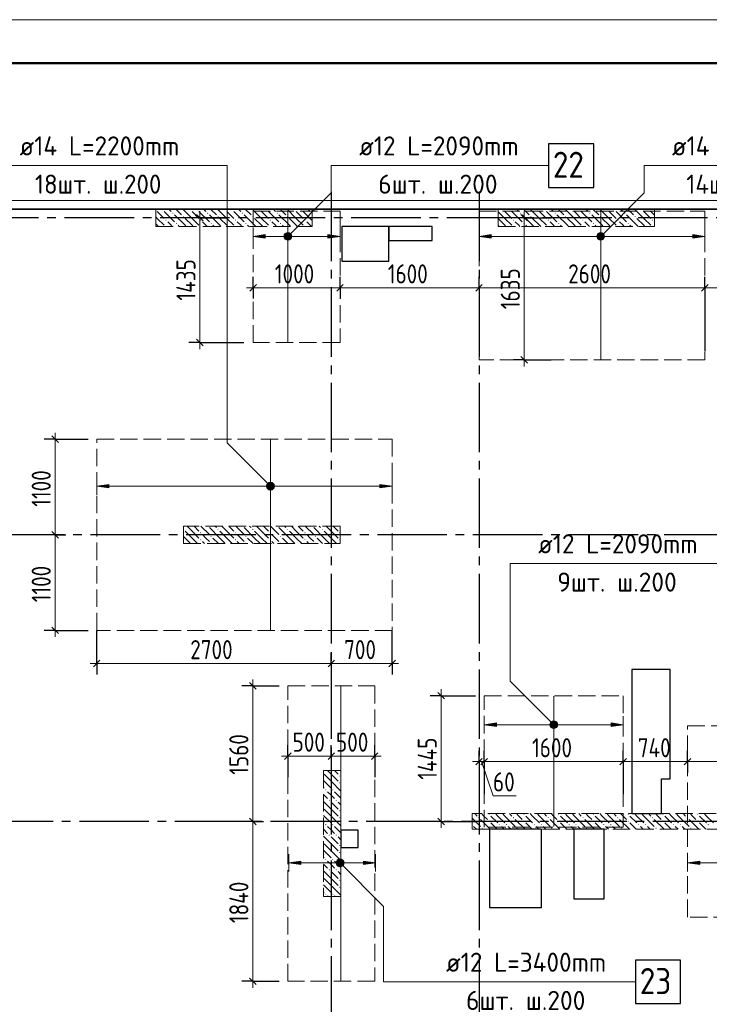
# Model space of a CAD drawing. Header units: millimetres. Extents: x 0 to 43617, y 0 to 59400.
# Tile 27 of 29: x 11037 to 18974, y 48065 to 59400. Entities that reach past the tile are written whole.
import ezdxf

# ---------------------------------------------------------------- set-up
doc = ezdxf.new("R2010")
doc.units = ezdxf.units.MM
doc.linetypes.add('______2', pattern=[270, 200, -70])
doc.linetypes.add('______5', pattern=[1100, 800, -100, 100, -100])
for name, color, linetype, lineweight in [('Standard', 7, 'Continuous', 25), ('ДОП Верх по Х', 7, 'Continuous', 25), ('ЖБ Пилон', 180, 'Continuous', 25), ('Оси', 40, '______5', 18), ('Позиционная метка номер позиции', 7, 'Continuous', 13), ('Примечания', 7, 'Continuous', 25)]:
    doc.layers.add(name, color=color, linetype=linetype, lineweight=lineweight)
doc.layers.add('ЖБ Перекрытие верхний уровень', color=7, linetype='Continuous', lineweight=25, true_color=0xe0e0ff)
doc.layers.add('ЖБ Стена верхний уровень', color=7, linetype='Continuous', lineweight=25, true_color=0x006e00)
doc.styles.add('GOST 2.304-81', font='txt')
doc.styles.add('ISOCPEUR', font='txt')

msp = doc.modelspace()

# ---------------------------------------------------------------- hatches: boundary and pattern name
at = {"layer": 'ДОП Верх по Х', "linetype": 'Continuous', "lineweight": 13, "transparency": 33554687}
for points in [[(13864, 56886), (13724, 56906), (13864, 56926)], [(16464, 56886), (16324, 56906), (16464, 56926)], [(12064, 54010), (11924, 54030), (12064, 54050)], [(16524, 51264), (16384, 51284), (16524, 51304)], [(14274, 49673), (14134, 49693), (14274, 49713)], [(18864, 49673), (18724, 49693), (18864, 49713)]]:
    msp.add_hatch(color=7, dxfattribs=at).paths.add_polyline_path(points, flags=16)
for points in [[(14092, 56888), (14092, 56925), (14086, 56906)], [(14092, 56925), (14105, 56874), (14105, 56939)], [(14092, 56925), (14092, 56888), (14105, 56874)], [(14105, 56939), (14124, 56869), (14124, 56944)], [(14105, 56939), (14105, 56874), (14124, 56869)], [(14124, 56944), (14124, 56869), (14143, 56874)], [(14124, 56944), (14143, 56874), (14143, 56939)], [(14143, 56939), (14143, 56874), (14156, 56888)], [(14143, 56939), (14156, 56888), (14156, 56925)], [(14156, 56925), (14156, 56888), (14161, 56906)], [(14584, 56886), (14724, 56906), (14584, 56926)], [(17692, 56888), (17692, 56925), (17686, 56906)], [(17692, 56925), (17705, 56874), (17705, 56939)], [(17692, 56925), (17692, 56888), (17705, 56874)], [(17705, 56939), (17724, 56869), (17724, 56944)], [(17705, 56939), (17705, 56874), (17724, 56869)], [(17724, 56944), (17724, 56869), (17743, 56874)], [(17724, 56944), (17743, 56874), (17743, 56939)], [(17743, 56939), (17743, 56874), (17756, 56888)], [(17743, 56939), (17756, 56888), (17756, 56925)], [(17756, 56925), (17756, 56888), (17761, 56906)], [(18784, 56886), (18924, 56906), (18784, 56926)], [(13905, 54062), (13924, 53993), (13924, 54068)], [(13924, 54068), (13924, 53993), (13943, 53998)], [(13924, 54068), (13943, 53998), (13943, 54062)], [(13892, 54011), (13892, 54049), (13886, 54030)], [(13892, 54049), (13905, 53998), (13905, 54062)], [(13892, 54049), (13892, 54011), (13905, 53998)], [(13905, 54062), (13905, 53998), (13924, 53993)], [(13943, 54062), (13943, 53998), (13956, 54011)], [(13943, 54062), (13956, 54011), (13956, 54049)], [(13956, 54049), (13956, 54011), (13961, 54030)], [(15184, 54010), (15324, 54030), (15184, 54050)], [(17152, 51265), (17152, 51303), (17146, 51284)], [(17152, 51303), (17165, 51252), (17165, 51316)], [(17152, 51303), (17152, 51265), (17165, 51252)], [(17165, 51316), (17184, 51247), (17184, 51322)], [(17165, 51316), (17165, 51252), (17184, 51247)], [(17184, 51322), (17184, 51247), (17203, 51252)], [(17184, 51322), (17203, 51252), (17203, 51316)], [(17203, 51316), (17203, 51252), (17216, 51265)], [(17203, 51316), (17216, 51265), (17216, 51303)], [(17216, 51303), (17216, 51265), (17221, 51284)], [(17844, 51264), (17984, 51284), (17844, 51304)], [(14702, 49675), (14702, 49712), (14696, 49693)], [(14702, 49712), (14715, 49661), (14715, 49726)], [(14702, 49712), (14702, 49675), (14715, 49661)], [(14715, 49726), (14734, 49656), (14734, 49731)], [(14715, 49726), (14715, 49661), (14734, 49656)], [(14734, 49731), (14734, 49656), (14753, 49661)], [(14734, 49731), (14753, 49661), (14753, 49726)], [(14753, 49726), (14753, 49661), (14766, 49675)], [(14753, 49726), (14766, 49675), (14766, 49712)], [(14766, 49712), (14766, 49675), (14771, 49693)], [(14994, 49673), (15134, 49693), (14994, 49713)]]:
    msp.add_hatch(color=7, dxfattribs=at).paths.add_polyline_path(points)
at = {"layer": 'ЖБ Пилон', "linetype": 'Continuous', "lineweight": 18, "transparency": 33554687}
for points in [[(12604, 57217), (12607, 57213), (12604, 57210)], [(12674, 57213), (12681, 57220), (12687, 57213), (12681, 57207)], [(12794, 57173), (12801, 57180), (12807, 57173), (12801, 57167)], [(12914, 57133), (12921, 57140), (12927, 57133), (12921, 57127)], [(12994, 57213), (13001, 57220), (13007, 57213), (13001, 57207)], [(13074, 57213), (13081, 57220), (13087, 57213), (13081, 57207)], [(13194, 57173), (13201, 57180), (13207, 57173), (13201, 57167)], [(13314, 57133), (13321, 57140), (13327, 57133), (13321, 57127)], [(13394, 57213), (13401, 57220), (13407, 57213), (13401, 57207)], [(13474, 57213), (13481, 57220), (13487, 57213), (13481, 57207)], [(13594, 57173), (13601, 57180), (13607, 57173), (13601, 57167)], [(13714, 57133), (13721, 57140), (13727, 57133), (13721, 57127)], [(13794, 57213), (13801, 57220), (13807, 57213), (13801, 57207)], [(13874, 57213), (13881, 57220), (13887, 57213), (13881, 57207)], [(13994, 57173), (14001, 57180), (14007, 57173), (14001, 57167)], [(14114, 57133), (14121, 57140), (14127, 57133), (14121, 57127)], [(14194, 57213), (14201, 57220), (14207, 57213), (14201, 57207)], [(14274, 57213), (14281, 57220), (14287, 57213), (14281, 57207)], [(14394, 57173), (14401, 57180), (14404, 57177), (14404, 57170), (14401, 57167)], [(16594, 57213), (16601, 57220), (16607, 57213), (16601, 57207)], [(16674, 57213), (16681, 57220), (16687, 57213), (16681, 57207)], [(16794, 57173), (16801, 57180), (16807, 57173), (16801, 57167)], [(16914, 57133), (16921, 57140), (16927, 57133), (16921, 57127)], [(16994, 57213), (17001, 57220), (17007, 57213), (17001, 57207)], [(17074, 57213), (17081, 57220), (17087, 57213), (17081, 57207)], [(17194, 57173), (17201, 57180), (17207, 57173), (17201, 57167)], [(17314, 57133), (17321, 57140), (17327, 57133), (17321, 57127)], [(17394, 57213), (17401, 57220), (17407, 57213), (17401, 57207)], [(17474, 57213), (17481, 57220), (17487, 57213), (17481, 57207)], [(17594, 57173), (17601, 57180), (17607, 57173), (17601, 57167)], [(17714, 57133), (17721, 57140), (17727, 57133), (17721, 57127)], [(17794, 57213), (17801, 57220), (17807, 57213), (17801, 57207)], [(17874, 57213), (17881, 57220), (17887, 57213), (17881, 57207)], [(17994, 57173), (18001, 57180), (18007, 57173), (18001, 57167)], [(18114, 57133), (18121, 57140), (18127, 57133), (18121, 57127)], [(18194, 57213), (18201, 57220), (18207, 57213), (18201, 57207)], [(18274, 57213), (18281, 57220), (18287, 57213), (18281, 57207)], [(12714, 57093), (12721, 57100), (12727, 57093), (12721, 57087)], [(12834, 57053), (12841, 57060), (12847, 57053), (12841, 57047)], [(13114, 57093), (13121, 57100), (13127, 57093), (13121, 57087)], [(13234, 57053), (13241, 57060), (13247, 57053), (13241, 57047)], [(13514, 57093), (13521, 57100), (13527, 57093), (13521, 57087)], [(13634, 57053), (13641, 57060), (13647, 57053), (13641, 57047)], [(13914, 57093), (13921, 57100), (13927, 57093), (13921, 57087)], [(14034, 57053), (14041, 57060), (14047, 57053), (14041, 57047)], [(14314, 57093), (14321, 57100), (14327, 57093), (14321, 57087)], [(16714, 57093), (16721, 57100), (16727, 57093), (16721, 57087)], [(16834, 57053), (16841, 57060), (16847, 57053), (16841, 57047)], [(17114, 57093), (17121, 57100), (17127, 57093), (17121, 57087)], [(17234, 57053), (17241, 57060), (17247, 57053), (17241, 57047)], [(17514, 57093), (17521, 57100), (17527, 57093), (17521, 57087)], [(17634, 57053), (17641, 57060), (17647, 57053), (17641, 57047)], [(17914, 57093), (17921, 57100), (17927, 57093), (17921, 57087)], [(18034, 57053), (18041, 57060), (18047, 57053), (18041, 57047)], [(18314, 57093), (18321, 57100), (18327, 57093), (18321, 57087)], [(12924, 53537), (12927, 53533), (12924, 53530)], [(13204, 53570), (13201, 53567), (13198, 53570)], [(13314, 53533), (13321, 53540), (13327, 53533), (13321, 53527)], [(13604, 53570), (13601, 53567), (13598, 53570)], [(13714, 53533), (13721, 53540), (13727, 53533), (13721, 53527)], [(14004, 53570), (14001, 53567), (13998, 53570)], [(14114, 53533), (14121, 53540), (14127, 53533), (14121, 53527)], [(14404, 53570), (14401, 53567), (14398, 53570)], [(14514, 53533), (14521, 53540), (14527, 53533), (14521, 53527)], [(13114, 53493), (13121, 53500), (13127, 53493), (13121, 53487)], [(13114, 53413), (13121, 53420), (13127, 53413), (13121, 53407)], [(13234, 53453), (13241, 53460), (13247, 53453), (13241, 53447)], [(13514, 53493), (13521, 53500), (13527, 53493), (13521, 53487)], [(13514, 53413), (13521, 53420), (13527, 53413), (13521, 53407)], [(13634, 53453), (13641, 53460), (13647, 53453), (13641, 53447)], [(13914, 53493), (13921, 53500), (13927, 53493), (13921, 53487)], [(13914, 53413), (13921, 53420), (13927, 53413), (13921, 53407)], [(14034, 53453), (14041, 53460), (14047, 53453), (14041, 53447)], [(14314, 53493), (14321, 53500), (14327, 53493), (14321, 53487)], [(14314, 53413), (14321, 53420), (14327, 53413), (14321, 53407)], [(14434, 53453), (14441, 53460), (14447, 53453), (14441, 53447)], [(14714, 53493), (14721, 53500), (14724, 53497), (14724, 53490), (14721, 53487)], [(14714, 53413), (14721, 53420), (14724, 53417), (14724, 53410), (14721, 53407)], [(13234, 53373), (13241, 53380), (13247, 53373), (13244, 53370), (13238, 53370)], [(13634, 53373), (13641, 53380), (13647, 53373), (13644, 53370), (13638, 53370)], [(14034, 53373), (14041, 53380), (14047, 53373), (14044, 53370), (14038, 53370)], [(14434, 53373), (14441, 53380), (14447, 53373), (14444, 53370), (14438, 53370)], [(14714, 50693), (14721, 50700), (14727, 50693), (14721, 50687)], [(14714, 50613), (14721, 50620), (14727, 50613), (14721, 50607)], [(14554, 50533), (14561, 50540), (14567, 50533), (14561, 50527)], [(14634, 50533), (14641, 50540), (14647, 50533), (14641, 50527)], [(14594, 50413), (14601, 50420), (14607, 50413), (14601, 50407)], [(14674, 50413), (14681, 50420), (14687, 50413), (14681, 50407)], [(14714, 50293), (14721, 50300), (14727, 50293), (14721, 50287)], [(14714, 50213), (14721, 50220), (14727, 50213), (14721, 50207)], [(14554, 50133), (14561, 50140), (14567, 50133), (14561, 50127)], [(14634, 50133), (14641, 50140), (14647, 50133), (14641, 50127)], [(14594, 50013), (14601, 50020), (14607, 50013), (14601, 50007)], [(14674, 50013), (14681, 50020), (14687, 50013), (14681, 50007)], [(14714, 49893), (14721, 49900), (14727, 49893), (14721, 49887)], [(14714, 49813), (14721, 49820), (14727, 49813), (14721, 49807)], [(14554, 49733), (14561, 49740), (14567, 49733), (14561, 49727)], [(14634, 49733), (14641, 49740), (14647, 49733), (14641, 49727)], [(14594, 49613), (14601, 49620), (14607, 49613), (14601, 49607)], [(14674, 49613), (14681, 49620), (14687, 49613), (14681, 49607)], [(14714, 49493), (14721, 49500), (14727, 49493), (14721, 49487)], [(14714, 49413), (14721, 49420), (14727, 49413), (14721, 49407)], [(14554, 49333), (14561, 49340), (14567, 49333), (14561, 49327)], [(14634, 49333), (14641, 49340), (14647, 49333), (14641, 49327)]]:
    msp.add_hatch(color=7, dxfattribs=at).paths.add_polyline_path(points, flags=16)
at = {"layer": 'ЖБ Стена верхний уровень', "linetype": 'Continuous', "lineweight": 18, "transparency": 33554687}
for points in [[(16314, 50213), (16321, 50220), (16327, 50213), (16321, 50207)], [(16434, 50253), (16441, 50260), (16447, 50253), (16441, 50247)], [(16714, 50213), (16721, 50220), (16727, 50213), (16721, 50207)], [(16834, 50253), (16841, 50260), (16847, 50253), (16841, 50247)], [(17114, 50213), (17121, 50220), (17127, 50213), (17121, 50207)], [(17234, 50253), (17241, 50260), (17247, 50253), (17241, 50247)], [(17514, 50213), (17521, 50220), (17527, 50213), (17521, 50207)], [(17634, 50253), (17641, 50260), (17647, 50253), (17641, 50247)], [(17914, 50213), (17921, 50220), (17927, 50213), (17921, 50207)], [(18034, 50253), (18041, 50260), (18047, 50253), (18041, 50247)], [(18314, 50213), (18321, 50220), (18327, 50213), (18321, 50207)], [(18434, 50253), (18441, 50260), (18447, 50253), (18441, 50247)], [(18714, 50213), (18721, 50220), (18727, 50213), (18721, 50207)], [(18834, 50253), (18841, 50260), (18847, 50253), (18841, 50247)], [(16244, 50137), (16247, 50133), (16244, 50130)], [(16354, 50093), (16361, 50100), (16367, 50093), (16361, 50087)], [(16434, 50173), (16441, 50180), (16447, 50173), (16441, 50167)], [(16554, 50133), (16561, 50140), (16567, 50133), (16561, 50127)], [(16634, 50133), (16641, 50140), (16647, 50133), (16641, 50127)], [(16754, 50093), (16761, 50100), (16767, 50093), (16761, 50087)], [(16834, 50173), (16841, 50180), (16847, 50173), (16841, 50167)], [(16954, 50133), (16961, 50140), (16967, 50133), (16961, 50127)], [(17034, 50133), (17041, 50140), (17047, 50133), (17041, 50127)], [(17154, 50093), (17161, 50100), (17167, 50093), (17161, 50087)], [(17234, 50173), (17241, 50180), (17247, 50173), (17241, 50167)], [(17354, 50133), (17361, 50140), (17367, 50133), (17361, 50127)], [(17434, 50133), (17441, 50140), (17447, 50133), (17441, 50127)], [(17554, 50093), (17561, 50100), (17567, 50093), (17561, 50087)], [(17634, 50173), (17641, 50180), (17647, 50173), (17641, 50167)], [(17754, 50133), (17761, 50140), (17767, 50133), (17761, 50127)], [(17834, 50133), (17841, 50140), (17847, 50133), (17841, 50127)], [(17954, 50093), (17961, 50100), (17967, 50093), (17961, 50087)], [(18034, 50173), (18041, 50180), (18047, 50173), (18041, 50167)], [(18154, 50133), (18161, 50140), (18167, 50133), (18161, 50127)], [(18234, 50133), (18241, 50140), (18247, 50133), (18241, 50127)], [(18354, 50093), (18361, 50100), (18367, 50093), (18361, 50087)], [(18434, 50173), (18441, 50180), (18447, 50173), (18441, 50167)], [(18554, 50133), (18561, 50140), (18567, 50133), (18561, 50127)], [(18634, 50133), (18641, 50140), (18647, 50133), (18641, 50127)], [(18754, 50093), (18761, 50100), (18767, 50093), (18761, 50087)], [(18834, 50173), (18841, 50180), (18847, 50173), (18841, 50167)], [(18954, 50133), (18961, 50140), (18967, 50133), (18961, 50127)]]:
    msp.add_hatch(color=7, dxfattribs=at).paths.add_polyline_path(points, flags=16)
at = {"layer": 'Позиционная метка номер позиции', "linetype": 'Continuous', "lineweight": 13, "transparency": 33554687}
for points in [[(14081, 56918), (14156, 56875), (14092, 56938)], [(14081, 56895), (14135, 56863), (14081, 56918)], [(14081, 56918), (14135, 56863), (14156, 56875)], [(14092, 56938), (14167, 56895), (14113, 56950)], [(14092, 56938), (14156, 56875), (14167, 56895)], [(14113, 56950), (14167, 56895), (14167, 56918)], [(14113, 56950), (14167, 56918), (14135, 56950)], [(14135, 56950), (14167, 56918), (14156, 56938)], [(17681, 56918), (17756, 56875), (17692, 56938)], [(17681, 56895), (17735, 56863), (17681, 56918)], [(17681, 56918), (17735, 56863), (17756, 56875)], [(17692, 56938), (17767, 56895), (17713, 56950)], [(17692, 56938), (17756, 56875), (17767, 56895)], [(17713, 56950), (17767, 56895), (17767, 56918)], [(17713, 56950), (17767, 56918), (17735, 56950)], [(17735, 56950), (17767, 56918), (17756, 56938)], [(14113, 56863), (14081, 56895), (14092, 56875)], [(14081, 56895), (14113, 56863), (14135, 56863)], [(17713, 56863), (17681, 56895), (17692, 56875)], [(17681, 56895), (17713, 56863), (17735, 56863)], [(13892, 53998), (13935, 54073), (13881, 54019)], [(13881, 54019), (13935, 54073), (13913, 54073)], [(13881, 54019), (13913, 54073), (13881, 54042)], [(13881, 54042), (13913, 54073), (13892, 54062)], [(13892, 53998), (13956, 54062), (13935, 54073)], [(13913, 53987), (13956, 54062), (13892, 53998)], [(13913, 53987), (13967, 54042), (13956, 54062)], [(13935, 53987), (13967, 54042), (13913, 53987)], [(13935, 53987), (13967, 54019), (13967, 54042)], [(13967, 54019), (13935, 53987), (13956, 53998)], [(17152, 51252), (17195, 51327), (17141, 51273)], [(17141, 51273), (17195, 51327), (17173, 51327)], [(17141, 51273), (17173, 51327), (17141, 51296)], [(17141, 51296), (17173, 51327), (17152, 51316)], [(17152, 51252), (17216, 51316), (17195, 51327)], [(17173, 51241), (17216, 51316), (17152, 51252)], [(17173, 51241), (17227, 51296), (17216, 51316)], [(17195, 51241), (17227, 51296), (17173, 51241)], [(17195, 51241), (17227, 51273), (17227, 51296)], [(17227, 51273), (17195, 51241), (17216, 51252)], [(14681, 49705), (14713, 49737), (14692, 49725)], [(14713, 49737), (14681, 49705), (14681, 49682)], [(14713, 49737), (14681, 49682), (14735, 49737)], [(14735, 49737), (14681, 49682), (14692, 49661)], [(14735, 49737), (14692, 49661), (14756, 49725)], [(14756, 49725), (14692, 49661), (14713, 49650)], [(14756, 49725), (14713, 49650), (14767, 49705)], [(14767, 49705), (14713, 49650), (14735, 49650)], [(14767, 49705), (14735, 49650), (14767, 49682)], [(14767, 49682), (14735, 49650), (14756, 49661)]]:
    msp.add_hatch(color=7, dxfattribs=at).paths.add_polyline_path(points)

# ---------------------------------------------------------------- linework, layer by layer
at = {"layer": 'Standard', "color": 7, "linetype": 'Continuous', "lineweight": 25, "transparency": 33554687}
for p, q in [((8924, 57220), (22354, 57220)), ((13073, 57158), (13148, 57083)), ((16806, 57158), (16881, 57083)), ((14744, 57020), (14744, 56620)), ((15284, 57020), (14744, 57020)), ((15284, 56620), (15284, 57020)), ((15284, 57020), (15284, 56860)), ((15784, 57020), (15284, 57020)), ((15784, 56860), (15784, 57020)), ((15284, 56860), (15784, 56860)), ((14744, 56620), (15284, 56620)), ((13686, 56276), (13761, 56351)), ((14686, 56276), (14761, 56351)), ((16286, 56276), (16361, 56351)), ((18886, 56276), (18961, 56351)), ((13073, 55721), (13148, 55646)), ((16806, 55521), (16881, 55446)), ((11408, 54608), (11483, 54533)), ((11408, 53508), (11483, 53433)), ((11408, 52408), (11483, 52333)), ((11886, 51951), (11961, 52026)), ((14586, 51951), (14661, 52026)), ((15286, 51951), (15361, 52026)), ((18084, 51920), (18084, 50260)), ((18524, 51920), (18084, 51920)), ((18524, 50660), (18524, 51920)), ((13683, 51768), (13758, 51693)), ((15850, 51655), (15925, 51580)), ((14086, 50885), (14161, 50960)), ((14586, 50885), (14661, 50960)), ((15086, 50885), (15161, 50960)), ((16286, 50821), (16361, 50896)), ((16346, 50821), (16421, 50896)), ((17946, 50821), (18021, 50896)), ((18686, 50821), (18761, 50896)), ((18424, 50260), (18424, 50660)), ((18424, 50660), (18524, 50660)), ((18084, 50260), (18424, 50260)), ((13683, 50208), (13758, 50133)), ((15850, 50208), (15925, 50133)), ((14734, 50070), (14734, 49870)), ((14934, 50070), (14734, 50070)), ((14934, 49870), (14934, 50070)), ((16444, 50080), (16444, 49180)), ((17044, 50080), (16444, 50080)), ((17044, 49180), (17044, 50080)), ((17414, 50080), (17414, 49280)), ((17764, 50080), (17414, 50080)), ((17764, 49280), (17764, 50080)), ((14734, 49870), (14934, 49870)), ((17414, 49280), (17764, 49280)), ((16444, 49180), (17044, 49180)), ((13683, 48368), (13758, 48293))]:
    msp.add_line(p, q, dxfattribs=at)
at = {"layer": 'Standard', "color": 7, "linetype": 'Continuous', "lineweight": 13, "transparency": 33554687}
for p, q in [((13111, 57120), (13111, 57195)), ((16844, 57120), (16844, 57195)), ((13724, 56314), (13649, 56314)), ((13724, 56314), (14724, 56314)), ((14724, 56314), (16324, 56314)), ((16324, 56314), (18924, 56314)), ((18924, 56314), (20324, 56314)), ((13111, 55683), (13111, 55608)), ((16844, 55483), (16844, 55408)), ((11445, 54570), (11445, 54645)), ((11445, 53470), (11445, 52370)), ((11445, 52370), (11445, 52295)), ((11924, 51988), (11849, 51988)), ((11924, 51988), (14624, 51988)), ((14624, 51988), (15324, 51988)), ((15324, 51988), (15399, 51988)), ((13720, 51730), (13720, 51805)), ((15888, 51617), (15888, 51692)), ((14124, 50923), (14049, 50923)), ((14124, 50923), (14624, 50923)), ((14624, 50923), (15124, 50923)), ((15124, 50923), (15199, 50923)), ((16324, 50859), (16249, 50859)), ((16324, 50859), (16384, 50859)), ((16354, 50859), (16485, 50465)), ((17984, 50859), (18724, 50859)), ((16485, 50465), (16751, 50465)), ((13720, 50170), (13720, 48330)), ((15888, 50170), (15888, 50095)), ((13720, 48330), (13720, 48255))]:
    msp.add_line(p, q, dxfattribs=at)
at = {"layer": 'Standard', "color": 251, "linetype": 'Continuous', "lineweight": -3, "true_color": 0x656565, "transparency": 33554687}
for p, q in [((13111, 57120), (12986, 57120)), ((13111, 57120), (13236, 57120)), ((13111, 57120), (13421, 57120)), ((16844, 57120), (16719, 57120)), ((16844, 57120), (16969, 57120)), ((16844, 57120), (17154, 57120)), ((13724, 56314), (13724, 56439)), ((14724, 56314), (14724, 56439)), ((16324, 56314), (16324, 56439)), ((18924, 56314), (18924, 56439)), ((13724, 56314), (13724, 56189)), ((13724, 56314), (13724, 56314)), ((14724, 56314), (14724, 56189)), ((14724, 56314), (14724, 56314)), ((16324, 56314), (16324, 56189)), ((16324, 56314), (16324, 55583)), ((18924, 56314), (18924, 56189)), ((18924, 56314), (18924, 55583)), ((13111, 55683), (12986, 55683)), ((13111, 55683), (13236, 55683)), ((13111, 55683), (13618, 55683)), ((16844, 55483), (16719, 55483)), ((16844, 55483), (16969, 55483)), ((16844, 55483), (17154, 55483)), ((11445, 54570), (11320, 54570)), ((11445, 54570), (11570, 54570)), ((11445, 54570), (11824, 54570)), ((11445, 53470), (11320, 53470)), ((11445, 53470), (11570, 53470)), ((11445, 53470), (11445, 53470)), ((11445, 52370), (11320, 52370)), ((11445, 52370), (11570, 52370)), ((11445, 52370), (11824, 52370)), ((11924, 51988), (11924, 52370)), ((15324, 51988), (15324, 52370)), ((11924, 51988), (11924, 52113)), ((14624, 51988), (14624, 52113)), ((15324, 51988), (15324, 52113)), ((11924, 51988), (11924, 51863)), ((14624, 51988), (14624, 51863)), ((14624, 51988), (14624, 51988)), ((15324, 51988), (15324, 51863)), ((13720, 51730), (13595, 51730)), ((13720, 51730), (13845, 51730)), ((13720, 51730), (14024, 51730)), ((15888, 51617), (15763, 51617)), ((15888, 51617), (16013, 51617)), ((15888, 51617), (16284, 51617)), ((14124, 50923), (14124, 51048)), ((14624, 50923), (14624, 51048)), ((15124, 50923), (15124, 51048)), ((14124, 50923), (14124, 50798)), ((14124, 50923), (14124, 50680)), ((14624, 50923), (14624, 50798)), ((14624, 50923), (14624, 50923)), ((15124, 50923), (15124, 50798)), ((15124, 50923), (15124, 50680)), ((16324, 50859), (16324, 50984)), ((16384, 50859), (16384, 50984)), ((17984, 50859), (17984, 50984)), ((18724, 50859), (18724, 50984)), ((16324, 50859), (16324, 50734)), ((16324, 50859), (16324, 50859)), ((16384, 50859), (16384, 50734)), ((16384, 50859), (16384, 50485)), ((17984, 50859), (17984, 50734)), ((18724, 50859), (18724, 50734)), ((18724, 50859), (18724, 50859)), ((13720, 50170), (13595, 50170)), ((13720, 50170), (13845, 50170)), ((13720, 50170), (13720, 50170)), ((15888, 50170), (15763, 50170)), ((15888, 50170), (16013, 50170)), ((15888, 50170), (16284, 50170)), ((13720, 48330), (13595, 48330)), ((13720, 48330), (13845, 48330)), ((13720, 48330), (14024, 48330))]:
    msp.add_line(p, q, dxfattribs=at)
at = {"layer": 'Standard', "color": 7, "linetype": 'Continuous', "lineweight": 13, "transparency": 33554687}
msp.add_lwpolyline([(0, 0), (42000, 0), (42000, 59400), (0, 59400), (0, 0)], close=True, dxfattribs=at)
at = {"layer": 'Standard', "color": 7, "linetype": 'Continuous', "lineweight": 18, "transparency": 33554687}
msp.add_lwpolyline([(42000, 59400), (0, 59400), (0, 0), (42000, 0), (42000, 59400)], dxfattribs=at)
at = {"layer": 'Standard', "color": 7, "linetype": 'Continuous', "lineweight": 13, "transparency": 33554687}
for points in [[(42000, 59400), (0, 59400), (0, 0), (42000, 0), (42000, 59400)], [(7674, 10380), (33074, 10380), (33074, 57220), (7674, 57220), (7674, 10380)], [(13111, 57120), (13111, 56062), (13111, 56062), (13111, 55683)], [(16844, 57120), (16844, 55962), (16844, 55962), (16844, 55483)], [(11445, 54570), (11445, 53691), (11445, 53691), (11445, 53470)], [(13720, 51730), (13720, 50610), (13720, 50610), (13720, 50170)], [(15888, 51617), (15888, 50554), (15888, 50554), (15888, 50170)], [(16384, 50859), (16779, 50859), (16779, 50859), (17398, 50859), (17398, 50859), (17876, 50859), (17876, 50859), (17984, 50859)], [(18724, 50859), (19571, 50859), (19571, 50859), (21235, 50859), (21235, 50859), (21723, 50859), (21723, 50859), (21824, 50859)]]:
    msp.add_lwpolyline(points, dxfattribs=at)
at = {"layer": 'Standard', "color": 7, "linetype": 'Continuous', "lineweight": 50, "transparency": 33554687}
msp.add_lwpolyline([(2000, 58900), (41500, 58900), (41500, 500), (2000, 500), (2000, 58900)], close=True, dxfattribs=at)
at = {"layer": 'Standard', "color": 254, "linetype": 'Continuous', "lineweight": 18, "true_color": 0xc4c4ff, "transparency": 33554687}
msp.add_lwpolyline([(7294, 10000), (33174, 10000), (33174, 57320), (7294, 57320), (7294, 10000)], dxfattribs=at)
at = {"layer": 'Standard', "color": 7, "linetype": 'Continuous', "lineweight": 25, "transparency": 33554687}
msp.add_lwpolyline([(7394, 10100), (33074, 10100), (33074, 57220), (7394, 57220), (7394, 10100)], dxfattribs=at)
at = {"layer": 'Standard', "color": 251, "linetype": 'Continuous', "lineweight": -3, "true_color": 0x656565, "transparency": 33554687}
msp.add_lwpolyline([(17984, 50859), (17984, 50844), (17984, 50844), (17984, 50652), (17984, 50652), (17984, 50594), (17984, 50594), (17984, 50583), (17984, 50583), (17984, 50485)], dxfattribs=at)
at = {"layer": 'ДОП Верх по Х', "color": 7, "linetype": 'Continuous', "lineweight": 13, "transparency": 33554687}
for p, q in [((11016, 57720), (13124, 57720)), ((14924, 57720), (17010, 57720)), ((18524, 57720), (20632, 57720)), ((16984, 53139), (19070, 53139)), ((15924, 48323), (18032, 48323))]:
    msp.add_line(p, q, dxfattribs=at)
at = {"layer": 'ДОП Верх по Х', "color": 7, "linetype": 'Continuous', "lineweight": 18, "transparency": 33554687}
for p, q in [((14124, 55689), (14124, 57189)), ((17724, 55490), (17724, 57188)), ((13924, 54563), (13924, 52377)), ((14734, 51724), (14734, 48336)), ((17184, 51611), (17184, 50111))]:
    msp.add_line(p, q, dxfattribs=at)
at = {"layer": 'ДОП Верх по Х', "color": 251, "linetype": 'Continuous', "lineweight": 13, "true_color": 0x494949, "transparency": 33554687}
for p, q in [((13724, 56906), (13724, 57006)), ((13724, 56906), (13864, 56926)), ((13864, 56886), (13724, 56906)), ((13724, 56906), (13724, 56806)), ((13724, 56906), (13724, 56906)), ((13864, 56926), (13864, 56886)), ((13864, 56906), (14094, 56906)), ((14124, 56944), (14124, 56944)), ((14154, 56906), (14584, 56906)), ((14724, 56906), (14584, 56926)), ((14584, 56926), (14584, 56886)), ((14584, 56886), (14724, 56906)), ((14724, 56906), (14724, 57006)), ((14724, 56906), (14724, 56806)), ((14724, 56906), (14724, 56906)), ((16324, 56906), (16324, 57006)), ((16324, 56906), (16464, 56926)), ((16464, 56886), (16324, 56906)), ((16324, 56906), (16324, 56806)), ((16324, 56906), (16324, 56906)), ((16464, 56926), (16464, 56886)), ((16464, 56906), (17694, 56906)), ((17724, 56944), (17724, 56944)), ((17754, 56906), (18784, 56906)), ((18924, 56906), (18784, 56926)), ((18784, 56926), (18784, 56886)), ((18784, 56886), (18924, 56906)), ((18924, 56906), (18924, 57006)), ((18924, 56906), (18924, 56806)), ((18924, 56906), (18924, 56906)), ((14124, 56869), (14124, 56869)), ((17724, 56869), (17724, 56869)), ((11924, 54030), (11924, 54130)), ((13924, 54068), (13924, 54068)), ((15324, 54030), (15324, 54130)), ((11924, 54030), (12064, 54050)), ((12064, 54010), (11924, 54030)), ((11924, 54030), (11924, 53930)), ((11924, 54030), (11924, 54030)), ((12064, 54050), (12064, 54010)), ((12064, 54030), (13894, 54030)), ((13924, 53993), (13924, 53993)), ((13954, 54030), (15184, 54030)), ((15324, 54030), (15184, 54050)), ((15184, 54050), (15184, 54010)), ((15184, 54010), (15324, 54030)), ((15324, 54030), (15324, 53930)), ((15324, 54030), (15324, 54030)), ((16384, 51284), (16384, 51384)), ((17984, 51284), (17984, 51384)), ((16384, 51284), (16524, 51304)), ((16524, 51264), (16384, 51284)), ((16384, 51284), (16384, 51184)), ((16384, 51284), (16384, 51284)), ((16524, 51304), (16524, 51264)), ((16524, 51284), (17154, 51284)), ((17184, 51322), (17184, 51322)), ((17184, 51247), (17184, 51247)), ((17214, 51284), (17844, 51284)), ((17984, 51284), (17844, 51304)), ((17844, 51304), (17844, 51264)), ((17844, 51264), (17984, 51284)), ((17984, 51284), (17984, 51184)), ((17984, 51284), (17984, 51284)), ((14134, 49693), (14134, 49793)), ((15134, 49693), (15134, 49793)), ((18724, 49693), (18724, 49793)), ((14134, 49693), (14274, 49713)), ((14274, 49673), (14134, 49693)), ((14134, 49693), (14134, 49593)), ((14134, 49693), (14134, 49693)), ((14274, 49713), (14274, 49673)), ((14274, 49693), (14704, 49693)), ((14734, 49731), (14734, 49731)), ((14734, 49656), (14734, 49656)), ((14764, 49693), (14994, 49693)), ((15134, 49693), (14994, 49713)), ((14994, 49713), (14994, 49673)), ((14994, 49673), (15134, 49693)), ((15134, 49693), (15134, 49593)), ((15134, 49693), (15134, 49693)), ((18724, 49693), (18864, 49713)), ((18864, 49673), (18724, 49693)), ((18724, 49693), (18724, 49593)), ((18724, 49693), (18724, 49693)), ((18864, 49713), (18864, 49673)), ((18864, 49693), (19494, 49693))]:
    msp.add_line(p, q, dxfattribs=at)
at = {"layer": 'ДОП Верх по Х', "color": 7, "linetype": 'Continuous', "lineweight": 25, "transparency": 33554687}
for points in [[(17124, 57470), (17644, 57470), (17644, 57970), (17124, 57970), (17124, 57470)], [(18124, 48073), (18644, 48073), (18644, 48573), (18124, 48573), (18124, 48073)]]:
    msp.add_lwpolyline(points, dxfattribs=at)
at = {"layer": 'ДОП Верх по Х', "color": 251, "linetype": 'Continuous', "lineweight": 13, "true_color": 0x494949, "transparency": 33554687}
for centre in [(14124, 56906), (17724, 56906), (13924, 54030), (17184, 51284), (14734, 49693)]:
    msp.add_circle(centre, 37.5, dxfattribs=at)
at = {"layer": 'ЖБ Перекрытие верхний уровень', "color": 7, "linetype": 'Continuous', "lineweight": 18, "transparency": 33554687}
for p, q in [((22354, 57220), (8924, 57220)), ((15284, 57020), (14744, 57020)), ((14744, 57020), (14744, 56620)), ((15284, 56620), (15284, 57020)), ((15784, 57020), (15284, 57020)), ((15284, 57020), (15284, 56860)), ((15784, 56860), (15784, 57020)), ((15284, 56860), (15784, 56860)), ((14744, 56620), (15284, 56620)), ((18524, 51920), (18084, 51920)), ((18084, 51920), (18084, 50660)), ((18524, 50660), (18524, 51920)), ((18084, 50660), (18084, 50260)), ((18424, 50260), (18424, 50660)), ((18424, 50660), (18524, 50660)), ((18084, 50260), (18424, 50260)), ((14934, 50070), (14734, 50070)), ((14734, 50070), (14734, 49870)), ((14934, 49870), (14934, 50070)), ((17044, 50080), (16444, 50080)), ((16444, 50080), (16444, 49180)), ((17044, 49180), (17044, 50080)), ((17764, 50080), (17414, 50080)), ((17414, 50080), (17414, 49280)), ((17764, 49280), (17764, 50080)), ((14734, 49870), (14934, 49870)), ((17414, 49280), (17764, 49280)), ((16444, 49180), (17044, 49180))]:
    msp.add_line(p, q, dxfattribs=at)
at = {"layer": 'ЖБ Пилон', "color": 253, "linetype": '______2', "lineweight": 13, "true_color": 0xa0a0a0, "transparency": 33554687}
for p, q in [((14404, 57220), (12604, 57220)), ((12604, 57220), (12604, 57020)), ((14404, 57020), (14404, 57220)), ((18344, 57220), (16544, 57220)), ((16544, 57220), (16544, 57020)), ((18344, 57020), (18344, 57220)), ((12604, 57020), (14404, 57020)), ((16544, 57020), (18344, 57020)), ((14724, 53570), (12924, 53570)), ((12924, 53570), (12924, 53370)), ((14724, 53370), (14724, 53570)), ((12924, 53370), (14724, 53370)), ((14534, 50755), (14534, 49305)), ((14734, 50755), (14534, 50755)), ((14734, 49305), (14734, 50755)), ((14534, 49305), (14734, 49305))]:
    msp.add_line(p, q, dxfattribs=at)
at = {"layer": 'ЖБ Пилон', "color": 9, "linetype": 'Continuous', "lineweight": 18, "true_color": 0xc7c7c7, "transparency": 33554687}
for p, q in [((12621, 57113), (12604, 57130)), ((12621, 57193), (12701, 57113)), ((12701, 57193), (12821, 57073)), ((12754, 57220), (12781, 57193)), ((12941, 57033), (12821, 57153)), ((12834, 57220), (12901, 57153)), ((13021, 57113), (12914, 57220)), ((13021, 57193), (13101, 57113)), ((13101, 57193), (13221, 57073)), ((13154, 57220), (13181, 57193)), ((13341, 57033), (13221, 57153)), ((13234, 57220), (13301, 57153)), ((13421, 57113), (13314, 57220)), ((13421, 57193), (13501, 57113)), ((13501, 57193), (13621, 57073)), ((13554, 57220), (13581, 57193)), ((13741, 57033), (13621, 57153)), ((13634, 57220), (13701, 57153)), ((13821, 57113), (13714, 57220)), ((13821, 57193), (13901, 57113)), ((13901, 57193), (14021, 57073)), ((13954, 57220), (13981, 57193)), ((14141, 57033), (14021, 57153)), ((14034, 57220), (14101, 57153)), ((14221, 57113), (14114, 57220)), ((14221, 57193), (14301, 57113)), ((14301, 57193), (14404, 57090)), ((14354, 57220), (14381, 57193)), ((16621, 57113), (16544, 57190)), ((16621, 57193), (16701, 57113)), ((16701, 57193), (16821, 57073)), ((16754, 57220), (16781, 57193)), ((16941, 57033), (16821, 57153)), ((16834, 57220), (16901, 57153)), ((17021, 57113), (16914, 57220)), ((17021, 57193), (17101, 57113)), ((17101, 57193), (17221, 57073)), ((17154, 57220), (17181, 57193)), ((17341, 57033), (17221, 57153)), ((17234, 57220), (17301, 57153)), ((17421, 57113), (17314, 57220)), ((17421, 57193), (17501, 57113)), ((17501, 57193), (17621, 57073)), ((17554, 57220), (17581, 57193)), ((17741, 57033), (17621, 57153)), ((17634, 57220), (17701, 57153)), ((17821, 57113), (17714, 57220)), ((17821, 57193), (17901, 57113)), ((17901, 57193), (18021, 57073)), ((17954, 57220), (17981, 57193)), ((18141, 57033), (18021, 57153)), ((18034, 57220), (18101, 57153)), ((18221, 57113), (18114, 57220)), ((18221, 57193), (18301, 57113)), ((18301, 57193), (18344, 57150)), ((12604, 57050), (12621, 57033)), ((12621, 57113), (12701, 57033)), ((12621, 57033), (12634, 57020)), ((12781, 57033), (12741, 57073)), ((12794, 57020), (12781, 57033)), ((12861, 57033), (12874, 57020)), ((12941, 57113), (13021, 57033)), ((12941, 57033), (12954, 57020)), ((13021, 57113), (13101, 57033)), ((13021, 57033), (13034, 57020)), ((13181, 57033), (13141, 57073)), ((13194, 57020), (13181, 57033)), ((13261, 57033), (13274, 57020)), ((13341, 57113), (13421, 57033)), ((13341, 57033), (13354, 57020)), ((13421, 57113), (13501, 57033)), ((13421, 57033), (13434, 57020)), ((13581, 57033), (13541, 57073)), ((13594, 57020), (13581, 57033)), ((13661, 57033), (13674, 57020)), ((13741, 57113), (13821, 57033)), ((13741, 57033), (13754, 57020)), ((13821, 57113), (13901, 57033)), ((13821, 57033), (13834, 57020)), ((13981, 57033), (13941, 57073)), ((13994, 57020), (13981, 57033)), ((14061, 57033), (14074, 57020)), ((14141, 57113), (14221, 57033)), ((14141, 57033), (14154, 57020)), ((14221, 57113), (14301, 57033)), ((14221, 57033), (14234, 57020)), ((14381, 57033), (14341, 57073)), ((14394, 57020), (14381, 57033)), ((16544, 57110), (16621, 57033)), ((16544, 57030), (16554, 57020)), ((16621, 57113), (16701, 57033)), ((16621, 57033), (16634, 57020)), ((16781, 57033), (16741, 57073)), ((16794, 57020), (16781, 57033)), ((16861, 57033), (16874, 57020)), ((16941, 57113), (17021, 57033)), ((16941, 57033), (16954, 57020)), ((17021, 57113), (17101, 57033)), ((17021, 57033), (17034, 57020)), ((17181, 57033), (17141, 57073)), ((17194, 57020), (17181, 57033)), ((17261, 57033), (17274, 57020)), ((17341, 57113), (17421, 57033)), ((17341, 57033), (17354, 57020)), ((17421, 57113), (17501, 57033)), ((17421, 57033), (17434, 57020)), ((17581, 57033), (17541, 57073)), ((17594, 57020), (17581, 57033)), ((17661, 57033), (17674, 57020)), ((17741, 57113), (17821, 57033)), ((17741, 57033), (17754, 57020)), ((17821, 57113), (17901, 57033)), ((17821, 57033), (17834, 57020)), ((17981, 57033), (17941, 57073)), ((17994, 57020), (17981, 57033)), ((18061, 57033), (18074, 57020)), ((18141, 57113), (18221, 57033)), ((18141, 57033), (18154, 57020)), ((18221, 57113), (18301, 57033)), ((18221, 57033), (18234, 57020)), ((18344, 57070), (18341, 57073)), ((12941, 53513), (13021, 53433)), ((13021, 53513), (12964, 53570)), ((13021, 53513), (13101, 53433)), ((13044, 53570), (13101, 53513)), ((13124, 53570), (13221, 53473)), ((13341, 53433), (13221, 53553)), ((13284, 53570), (13301, 53553)), ((13341, 53513), (13421, 53433)), ((13421, 53513), (13364, 53570)), ((13421, 53513), (13501, 53433)), ((13444, 53570), (13501, 53513)), ((13524, 53570), (13621, 53473)), ((13741, 53433), (13621, 53553)), ((13684, 53570), (13701, 53553)), ((13741, 53513), (13821, 53433)), ((13821, 53513), (13764, 53570)), ((13821, 53513), (13901, 53433)), ((13844, 53570), (13901, 53513)), ((13924, 53570), (14021, 53473)), ((14141, 53433), (14021, 53553)), ((14084, 53570), (14101, 53553)), ((14141, 53513), (14221, 53433)), ((14221, 53513), (14164, 53570)), ((14221, 53513), (14301, 53433)), ((14244, 53570), (14301, 53513)), ((14324, 53570), (14421, 53473)), ((14541, 53433), (14421, 53553)), ((14484, 53570), (14501, 53553)), ((14541, 53513), (14621, 53433)), ((14621, 53513), (14564, 53570)), ((14621, 53513), (14701, 53433)), ((14644, 53570), (14701, 53513)), ((12941, 53433), (12924, 53450)), ((12941, 53433), (13004, 53370)), ((13021, 53433), (13084, 53370)), ((13181, 53433), (13141, 53473)), ((13141, 53393), (13164, 53370)), ((13221, 53393), (13181, 53433)), ((13261, 53433), (13324, 53370)), ((13341, 53433), (13404, 53370)), ((13421, 53433), (13484, 53370)), ((13581, 53433), (13541, 53473)), ((13541, 53393), (13564, 53370)), ((13621, 53393), (13581, 53433)), ((13661, 53433), (13724, 53370)), ((13741, 53433), (13804, 53370)), ((13821, 53433), (13884, 53370)), ((13981, 53433), (13941, 53473)), ((13941, 53393), (13964, 53370)), ((14021, 53393), (13981, 53433)), ((14061, 53433), (14124, 53370)), ((14141, 53433), (14204, 53370)), ((14221, 53433), (14284, 53370)), ((14381, 53433), (14341, 53473)), ((14341, 53393), (14364, 53370)), ((14421, 53393), (14381, 53433)), ((14461, 53433), (14524, 53370)), ((14541, 53433), (14604, 53370)), ((14621, 53433), (14684, 53370)), ((12924, 53370), (12924, 53370)), ((14541, 50713), (14621, 50633)), ((14621, 50713), (14579, 50755)), ((14621, 50713), (14701, 50633)), ((14659, 50755), (14701, 50713)), ((14541, 50633), (14534, 50640)), ((14534, 50560), (14541, 50553)), ((14541, 50633), (14621, 50553)), ((14621, 50633), (14734, 50520)), ((14534, 50480), (14581, 50433)), ((14621, 50473), (14581, 50513)), ((14661, 50433), (14621, 50473)), ((14661, 50513), (14734, 50440)), ((14621, 50313), (14534, 50400)), ((14621, 50393), (14701, 50313)), ((14701, 50393), (14734, 50360)), ((14541, 50233), (14534, 50240)), ((14541, 50313), (14621, 50233)), ((14541, 50233), (14621, 50153)), ((14621, 50313), (14701, 50233)), ((14621, 50233), (14734, 50120)), ((14534, 50160), (14541, 50153)), ((14621, 50073), (14581, 50113)), ((14661, 50113), (14734, 50040)), ((14534, 50080), (14581, 50033)), ((14621, 49913), (14534, 50000)), ((14661, 50033), (14621, 50073)), ((14621, 49993), (14701, 49913)), ((14701, 49993), (14734, 49960)), ((14541, 49913), (14621, 49833)), ((14621, 49913), (14701, 49833)), ((14541, 49833), (14534, 49840)), ((14534, 49760), (14541, 49753)), ((14541, 49833), (14621, 49753)), ((14621, 49833), (14734, 49720)), ((14534, 49680), (14581, 49633)), ((14621, 49673), (14581, 49713)), ((14661, 49633), (14621, 49673)), ((14661, 49713), (14734, 49640)), ((14621, 49513), (14534, 49600)), ((14621, 49593), (14701, 49513)), ((14701, 49593), (14734, 49560)), ((14541, 49433), (14534, 49440)), ((14541, 49513), (14621, 49433)), ((14541, 49433), (14621, 49353)), ((14621, 49513), (14701, 49433)), ((14621, 49433), (14734, 49320)), ((14534, 49360), (14541, 49353)), ((14589, 49305), (14581, 49313)), ((14661, 49313), (14669, 49305))]:
    msp.add_line(p, q, dxfattribs=at)
at = {"layer": 'ЖБ Стена верхний уровень', "color": 251, "linetype": '______2', "lineweight": 13, "true_color": 0x656565, "transparency": 33554687}
for p, q in [((22024, 50260), (16244, 50260)), ((16244, 50260), (16244, 50080)), ((16244, 50080), (22024, 50080))]:
    msp.add_line(p, q, dxfattribs=at)
at = {"layer": 'ЖБ Стена верхний уровень', "color": 9, "linetype": 'Continuous', "lineweight": 18, "true_color": 0xc7c7c7, "transparency": 33554687}
for p, q in [((16274, 50260), (16301, 50233)), ((16381, 50233), (16354, 50260)), ((16421, 50193), (16381, 50233)), ((16461, 50233), (16541, 50153)), ((16541, 50233), (16514, 50260)), ((16541, 50233), (16621, 50153)), ((16594, 50260), (16621, 50233)), ((16621, 50233), (16741, 50113)), ((16674, 50260), (16701, 50233)), ((16781, 50233), (16754, 50260)), ((16821, 50193), (16781, 50233)), ((16861, 50233), (16941, 50153)), ((16941, 50233), (16914, 50260)), ((16941, 50233), (17021, 50153)), ((16994, 50260), (17021, 50233)), ((17021, 50233), (17141, 50113)), ((17074, 50260), (17101, 50233)), ((17181, 50233), (17154, 50260)), ((17221, 50193), (17181, 50233)), ((17261, 50233), (17341, 50153)), ((17341, 50233), (17314, 50260)), ((17341, 50233), (17421, 50153)), ((17394, 50260), (17421, 50233)), ((17421, 50233), (17541, 50113)), ((17474, 50260), (17501, 50233)), ((17581, 50233), (17554, 50260)), ((17621, 50193), (17581, 50233)), ((17661, 50233), (17741, 50153)), ((17741, 50233), (17714, 50260)), ((17741, 50233), (17821, 50153)), ((17794, 50260), (17821, 50233)), ((17821, 50233), (17941, 50113)), ((17874, 50260), (17901, 50233)), ((17981, 50233), (17954, 50260)), ((18021, 50193), (17981, 50233)), ((18061, 50233), (18141, 50153)), ((18141, 50233), (18114, 50260)), ((18141, 50233), (18221, 50153)), ((18194, 50260), (18221, 50233)), ((18221, 50233), (18341, 50113)), ((18274, 50260), (18301, 50233)), ((18381, 50233), (18354, 50260)), ((18421, 50193), (18381, 50233)), ((18461, 50233), (18541, 50153)), ((18541, 50233), (18514, 50260)), ((18541, 50233), (18621, 50153)), ((18594, 50260), (18621, 50233)), ((18621, 50233), (18741, 50113)), ((18674, 50260), (18701, 50233)), ((18781, 50233), (18754, 50260)), ((18821, 50193), (18781, 50233)), ((18861, 50233), (18941, 50153)), ((18941, 50233), (18914, 50260)), ((18941, 50233), (19021, 50153)), ((16244, 50210), (16341, 50113)), ((16261, 50113), (16294, 50080)), ((16341, 50193), (16454, 50080)), ((16461, 50153), (16534, 50080)), ((16614, 50080), (16581, 50113)), ((16661, 50113), (16694, 50080)), ((16741, 50193), (16854, 50080)), ((16861, 50153), (16934, 50080)), ((17014, 50080), (16981, 50113)), ((17061, 50113), (17094, 50080)), ((17141, 50193), (17254, 50080)), ((17261, 50153), (17334, 50080)), ((17414, 50080), (17381, 50113)), ((17461, 50113), (17494, 50080)), ((17541, 50193), (17654, 50080)), ((17661, 50153), (17734, 50080)), ((17814, 50080), (17781, 50113)), ((17861, 50113), (17894, 50080)), ((17941, 50193), (18054, 50080)), ((18061, 50153), (18134, 50080)), ((18214, 50080), (18181, 50113)), ((18261, 50113), (18294, 50080)), ((18341, 50193), (18454, 50080)), ((18461, 50153), (18534, 50080)), ((18614, 50080), (18581, 50113)), ((18661, 50113), (18694, 50080)), ((18741, 50193), (18854, 50080)), ((18861, 50153), (18934, 50080))]:
    msp.add_line(p, q, dxfattribs=at)
at = {"layer": 'Оси', "color": 8, "linetype": '______5', "lineweight": -3, "transparency": 33554687}
for p, q in [((14624, 57420), (14624, 7100)), ((16324, 57420), (16324, 7100)), ((23354, 57120), (3600, 57120)), ((22554, 53470), (3600, 53470)), ((26824, 50170), (3600, 50170))]:
    msp.add_line(p, q, dxfattribs=at)
at = {"layer": 'Позиционная метка номер позиции', "color": 7, "linetype": 'Continuous', "lineweight": 13, "transparency": 33554687}
for p, q in [((14092, 56938), (14092, 56938)), ((14156, 56938), (14156, 56938)), ((17692, 56938), (17692, 56938)), ((17756, 56938), (17756, 56938)), ((14092, 56875), (14092, 56875)), ((14156, 56875), (14156, 56875)), ((17692, 56875), (17692, 56875)), ((17756, 56875), (17756, 56875)), ((13892, 54062), (13892, 54062)), ((13892, 53998), (13892, 53998)), ((13956, 54062), (13956, 54062)), ((13956, 53998), (13956, 53998)), ((17152, 51316), (17152, 51316)), ((17152, 51252), (17152, 51252)), ((17216, 51316), (17216, 51316)), ((17216, 51252), (17216, 51252)), ((14692, 49725), (14692, 49725)), ((14692, 49661), (14692, 49661)), ((14756, 49725), (14756, 49725)), ((14756, 49661), (14756, 49661))]:
    msp.add_line(p, q, dxfattribs=at)
for points in [[(13924, 54030), (13424, 54530), (13424, 57720), (10924, 57720)], [(14124, 56906), (14624, 57406), (14624, 57720), (17124, 57720)], [(17724, 56906), (18224, 57406), (18224, 57720), (20724, 57720)], [(17184, 51284), (16684, 51784), (16684, 53139), (19184, 53139)], [(14724, 49693), (15224, 49193), (15224, 48323), (18124, 48323)]]:
    msp.add_lwpolyline(points, dxfattribs=at)
for centre in [(14124, 56906), (17724, 56906), (13924, 54030), (17184, 51284), (14724, 49693)]:
    msp.add_circle(centre, 45, dxfattribs=at)
at = {"layer": 'Примечания', "color": 7, "linetype": '______2', "lineweight": 18, "transparency": 33554687}
for p, q in [((13724, 57195), (14724, 57195)), ((13724, 55683), (13724, 57195)), ((14724, 57195), (14724, 55683)), ((16324, 57195), (18924, 57195)), ((16324, 55483), (16324, 57195)), ((18924, 57195), (18924, 55483)), ((14724, 55683), (13724, 55683)), ((18924, 55483), (16324, 55483)), ((11924, 54570), (15324, 54570)), ((11924, 52370), (11924, 54570)), ((15324, 54570), (15324, 52370)), ((15324, 52370), (11924, 52370)), ((14124, 51730), (15124, 51730)), ((14124, 48330), (14124, 51730)), ((15124, 51730), (15124, 48330)), ((16384, 51617), (17984, 51617)), ((16384, 50105), (16384, 51617)), ((17984, 51617), (17984, 50105)), ((18724, 51270), (21924, 51270)), ((18724, 49070), (18724, 51270)), ((17984, 50105), (16384, 50105)), ((21924, 49070), (18724, 49070)), ((15124, 48330), (14124, 48330))]:
    msp.add_line(p, q, dxfattribs=at)

# ---------------------------------------------------------------- texts
at = {"layer": 'Standard', "color": 7, "linetype": 'Continuous', "lineweight": 25, "transparency": 33554687, "char_height": 220, "attachment_point": 7, "rotation": 90, "style": 'GOST 2.304-81'}
for s, insert, width in [('1435', (13061, 56167), 594.59), ('1635', (16794, 56067), 594.59), ('1100', (11395, 53793), 578.86), ('1100', (11395, 52693), 578.86), ('1560', (13670, 50708), 610.16), ('1445', (15838, 50651), 610.17), ('1840', (13670, 49000), 625.73)]:
    msp.add_mtext(s, dxfattribs=dict(at, insert=insert, width=width))
at = {"layer": 'Standard', "color": 7, "linetype": 'Continuous', "lineweight": 25, "transparency": 33554687, "char_height": 220, "attachment_point": 7, "style": 'GOST 2.304-81'}
for s, insert, width in [('1000', (13974, 56364), 625.74), ('1600', (15274, 56364), 625.74), ('2600', (17350, 56364), 672.62), ('2700', (13000, 52038), 672.62), ('700', (14771, 52038), 531.97), ('500', (14178, 50973), 516.4), ('500', (14678, 50973), 516.4), ('1600', (16934, 50909), 625.73), ('740', (18151, 50909), 531.97), ('60', (16485, 50515), 391.3)]:
    msp.add_mtext(s, dxfattribs=dict(at, insert=insert, width=width))
at = {"layer": 'ДОП Верх по Х', "color": 7, "linetype": 'Continuous', "lineweight": 13, "transparency": 33554687, "attachment_point": 7, "style": 'ISOCPEUR'}
for s, insert, char_height, width in [('\\W0.96;ø14 L=2200mm ', (11036, 57837), 220, 2172.6), ('\\W0.96;ø12 L=2090mm ', (14944, 57837), 220, 2150.52), ('\\W0.96;ø14 L=2365mm ', (18544, 57837), 220, 2172.61), ('\\W0.87;22', (17174, 57580), 300, 550.81), ('\\W0.95;18шт. ш.200 ', (11212, 57397), 220, 1819.89), ('\\W0.97;6шт. ш.200 ', (15164, 57397), 220, 1712.33), ('\\W0.95;14шт. ш.200 ', (18709, 57397), 220, 1842.01), ('\\W0.96;ø12 L=2090mm ', (17004, 53256), 220, 2150.52), ('\\W0.97;9шт. ш.200 ', (17224, 52816), 220, 1712.32), ('\\W0.96;ø12 L=3400mm ', (15944, 48440), 220, 2172.61), ('\\W0.87;23', (18174, 48183), 300, 550.81), ('\\W0.97;6шт. ш.200 ', (16175, 48000), 220, 1712.32)]:
    msp.add_mtext(s, dxfattribs=dict(at, insert=insert, char_height=char_height, width=width))

doc.saveas('drawing.dxf')
